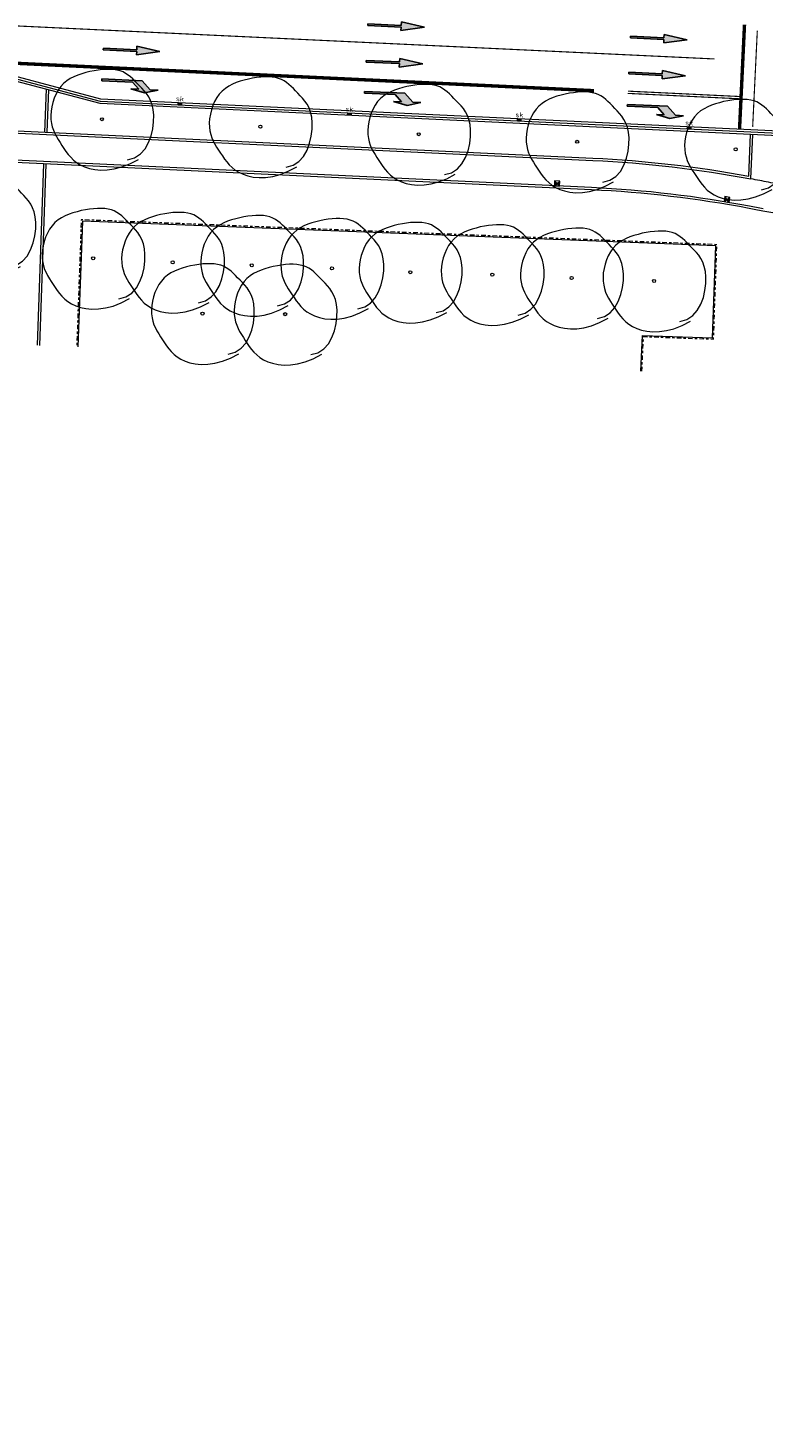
# Model space of a CAD drawing. Header units: metres. Extents: x 196678 to 197613, y 355400 to 356418.
# Tile 23 of 40: x 197097 to 197162, y 355592 to 355715. Entities that reach past the tile are written whole.
import ezdxf
from ezdxf.enums import TextEntityAlignment as Align

# ---------------------------------------------------------------- set-up
doc = ezdxf.new("R2010")
doc.units = ezdxf.units.M
for name, pattern in [('VH-OPSLUITBAND-SO', [10, 4, -2, 2, -2]), ('VW-1-3_STREEP', [4, 1, -3]), ('VW-5050_STREEP', [1, 0.5, -0.5])]:
    doc.linetypes.add(name, pattern=pattern)
for name, color, linetype, lineweight in [('B-WE-GR-BOOM-S', 252, 'Continuous', 18), ('N-WE-GR-BOOM-S', 7, 'Continuous', 18), ('N-WE-RI-GWA_KOLK_STRAATKOLK-450X300-S', 5, 'Continuous', 18), ('N-WE-RI-HWA_KOLK_STRAATKOLK-450X350-S', 5, 'Continuous', 18), ('N-WE-VH-KANTOPSLUITING_ACHTERKANTBAND-G', 5, 'Continuous', 18), ('N-WE-VH-KANTOPSLUITING_OPSLUITBAND_200X250-G', 5, 'Continuous', 18), ('N-WE-VW-MARKERING_DWARS_OVERSTEEK_KANALISATIESTREEP50_010-G', 1, 'VW-5050_STREEP', 18), ('N-WE-VW-MARKERING_DWARS_STOPSTREEP_030-G', 1, 'Continuous', 18), ('N-WE-VW-MARKERING_LANGS_STREEP_13_010-G', 1, 'VW-1-3_STREEP', 18), ('N-WE-VW-MARKERING_LANGS_STREEP_13_030-G', 1, 'VW-1-3_STREEP', 18), ('N-WE-VW-MARKERING_LANGS_STREEP_DOORGETROKKEN_010-G', 1, 'Continuous', 18), ('N-WE-VW-MARKERING_PIJL-S', 1, 'Continuous', 25), ('N01-WE-VH-GOOT_TEGEL-G', 5, 'Continuous', 18), ('N01-WE-VH-KANTOPSLUITING_ACHTERKANTBAND-G', 5, 'Continuous', 18), ('N01-WE-VH-KANTOPSLUITING_GELEIDEBAND_50 200-G', 5, 'Continuous', 18), ('N01-WE-VH-KANTOPSLUITING_OPSLUITBAND_100X200-G', 5, 'VH-OPSLUITBAND-SO', 18), ('N01-WE-VH-KANTOPSLUITING_OPSLUITBAND_200X250-G', 5, 'Continuous', 18), ('N01-WE-VH-KANTOPSLUITING_TROTTOIRBAND_180X200-G', 5, 'Continuous', 18), ('N01-WE-VH-MATERIAALGRENS-G', 5, 'Continuous', 13), ('N01-WE-VW-MARKERING_PIJL-S', 7, 'Continuous', 25)]:
    doc.layers.add(name, color=color, linetype=linetype, lineweight=lineweight)
doc.styles.add('NLCS-ISO-M250-T18', font='NLCS-ISO.ttf', dxfattribs={"height": 0.45})

# ---------------------------------------------------------------- blocks, each defined once
blk = doc.blocks.new('SGR-BOOM_09')
blk.add_lwpolyline([(-2.71, 3.84), (-3.39, 3.62), (-3.94, 3.22), (-4.37, 2.7), (-4.68, 2.07), (-4.9, 1.39), (-5.03, 0.69), (-5.08, 0), (-5.06, -0.63), (-4.98, -1.18), (-4.85, -1.66), (-4.68, -2.06), (-4.48, -2.41), (-4.25, -2.72), (-4.01, -2.98), (-3.76, -3.22), (-3.52, -3.45), (-3.28, -3.67), (-3.06, -3.89), (-2.83, -4.09), (-2.6, -4.28), (-2.36, -4.45), (-2.11, -4.6), (-1.85, -4.73), (-1.56, -4.82), (-1.25, -4.88), (-0.91, -4.92), (-0.55, -4.92), (-0.18, -4.9), (0.2, -4.86), (0.6, -4.79), (0.99, -4.71), (1.4, -4.61), (1.79, -4.49), (2.19, -4.36), (2.57, -4.21), (2.94, -4.03), (3.29, -3.83), (3.61, -3.59), (3.91, -3.32), (4.18, -3), (4.41, -2.65), (4.6, -2.26), (4.76, -1.85), (4.88, -1.42), (4.96, -0.99), (5.01, -0.55), (5.02, -0.13), (4.99, 0.27), (4.92, 0.64), (4.83, 0.98), (4.7, 1.31), (4.55, 1.62), (4.38, 1.91), (4.19, 2.2), (3.99, 2.48), (3.79, 2.76), (3.58, 3.04), (3.37, 3.33), (3.13, 3.61), (2.88, 3.87), (2.59, 4.13), (2.27, 4.36), (1.9, 4.56), (1.48, 4.74), (1, 4.87), (0.47, 4.96), (-0.12, 4.99), (-0.75, 4.94), (-1.44, 4.81), (-2.17, 4.58), (-2.94, 4.23), (-3.76, 3.76)])
blk.add_circle((0, 0), 0.15)
blk = doc.blocks.new('N-SVW-MARKERING_PIJL_RD_5.0')
blk.add_hatch(color=256).paths.add_polyline_path([(2.95, 0.375), (2.95, 0.075), (0, 0.075), (0, -0.075), (2.95, -0.075), (2.95, -0.375), (5, 0)])
for p, q in [((0, 0.075), (2.95, 0.075)), ((0, -0.075), (0, 0.075)), ((2.95, 0.375), (2.95, 0.075)), ((5, 0), (2.95, 0.375)), ((5, 0), (2.95, -0.375)), ((0, -0.075), (2.95, -0.075)), ((2.95, -0.075), (2.95, -0.375))]:
    blk.add_line(p, q)
blk = doc.blocks.new('N-SVW-MARKERING_PIJL_RA_5.0')
blk.add_hatch(color=256).paths.add_polyline_path([(3.3, -0.38), (2.6, -0.38), (3.8, -0.68), (5, -0.38), (4.3, -0.38), (3.55, 0.38), (0, 0.38), (0, 0.22), (2.7, 0.22)])
for p, q in [((0, 0.38), (3.55, 0.38)), ((0, 0.38), (0, 0.22)), ((0, 0.22), (2.7, 0.22)), ((2.7, 0.22), (3.3, -0.38)), ((3.55, 0.38), (4.3, -0.38)), ((2.6, -0.38), (3.3, -0.38)), ((3.8, -0.68), (2.6, -0.38)), ((5, -0.38), (3.8, -0.68)), ((4.3, -0.38), (5, -0.38))]:
    blk.add_line(p, q)
blk = doc.blocks.new('*U162')
blk.add_solid([(0.225, 0), (-0.225, 0), (0.225, -0.2), (-0.225, -0.2)])
at = {"style": 'NLCS-ISO-M250-T18'}
blk.add_attdef('SK', text='', height=0.45, dxfattribs=at).set_placement((0, 0), align=Align.BOTTOM_CENTER)
blk = doc.blocks.new('SRI-KOLK_STRAAT_01-SO')
h = blk.add_hatch(color=256)
h.dxf.hatch_style = 1
h.paths.add_polyline_path([(0, 1.125), (-1.125, 2.25), (-1.125, 0)])
h.paths.add_polyline_path([(1.125, 2.25), (0, 1.125), (1.125, 0)])
for p, q in [((-1.125, 0), (1.125, 2.25)), ((1.125, 0), (-1.125, 2.25))]:
    blk.add_line(p, q)
blk.add_lwpolyline([(-1.125, 0), (1.125, 0), (1.125, 2.25), (-1.125, 2.25)], close=True)

msp = doc.modelspace()

# ---------------------------------------------------------------- linework, layer by layer
at = {"layer": 'N-WE-VH-KANTOPSLUITING_ACHTERKANTBAND-G', "flags": 128}
msp.add_lwpolyline([(197085.04, 355711.55), (197085.51, 355709.92, -0.083059), (197085.83, 355707.23), (197085.79, 355706.43), (197146.54, 355703.56, -0.033753), (197160.29, 355701.97), (197160.46, 355705.65)], format="xyb", dxfattribs=at)
at = {"layer": 'N-WE-VH-KANTOPSLUITING_OPSLUITBAND_200X250-G', "ltscale": 0.1, "flags": 128}
msp.add_lwpolyline([(197080.77, 355710.96), (197080.83, 355710.73, -0.096512), (197081.11, 355707.68, -0.006146), (197080.98, 355706.46), (197146.53, 355703.36, -0.034313), (197160.48, 355701.73), (197160.66, 355705.64)], format="xyb", dxfattribs=at)
at = {"layer": 'N-WE-VW-MARKERING_DWARS_OVERSTEEK_KANALISATIESTREEP50_010-G', "const_width": 0.1, "flags": 128}
msp.add_lwpolyline([(197160.64, 355706.32), (197161.05, 355714.81)], dxfattribs=at)
at = {"layer": 'N-WE-VW-MARKERING_DWARS_STOPSTREEP_030-G', "const_width": 0.3, "flags": 128}
msp.add_lwpolyline([(197159.48, 355706.1), (197159.92, 355715.34)], dxfattribs=at)
at = {"layer": 'N-WE-VW-MARKERING_LANGS_STREEP_13_010-G', "const_width": 0.1, "flags": 128}
msp.add_lwpolyline([(197084.36, 355715.76), (197157.27, 355712.31)], dxfattribs=at)
at = {"layer": 'N-WE-VW-MARKERING_LANGS_STREEP_13_030-G', "const_width": 0.3, "flags": 128}
msp.add_lwpolyline([(197146.63, 355709.51), (197093.69, 355712.02)], dxfattribs=at)
at = {"layer": 'N-WE-VW-MARKERING_LANGS_STREEP_DOORGETROKKEN_010-G', "const_width": 0.1, "flags": 128}
for points in [[(197149.62, 355709.27), (197159.61, 355708.79)], [(197159.62, 355708.99), (197149.63, 355709.47)]]:
    msp.add_lwpolyline(points, dxfattribs=at)
at = {"layer": 'N01-WE-VH-GOOT_TEGEL-G', "ltscale": 0.2, "flags": 128}
msp.add_lwpolyline([(197164.76, 355705.85), (197160.48, 355706.05), (197103.12, 355708.77), (197091.4, 355711.87, 0.076806), (197088.91, 355712.13), (197084.79, 355711.94, 0.33207), (197064.29, 355695.05), (197060.51, 355679.66, 0.022317), (197057.03, 355662.14), (197058.3, 355646.77, 0.020285), (197057.74, 355630.79), (197056.31, 355606.82), (197056.44, 355605.74, 0.019885), (197056.62, 355604.54, 0.094529), (197058.75, 355599.26, 0.120743), (197064, 355594.28, 0.084944), (197068.82, 355592.52, -0.049465), (197072.36, 355591.51)], format="xyb", dxfattribs=at)
at = {"layer": 'N01-WE-VH-KANTOPSLUITING_ACHTERKANTBAND-G', "ltscale": 0.2, "flags": 128}
for points in [[(197160.46, 355705.65), (197103.06, 355708.37), (197091.3, 355711.48, 0.076806), (197088.93, 355711.74), (197084.81, 355711.54, 0.016863), (197083.34, 355711.42, 0.016863)], [(197165.66, 355705.38, 0.015427), (197164.75, 355705.45), (197160.46, 355705.65)], [(197160.33, 355699.12, 0.035143), (197146.41, 355700.76), (197098.05, 355703.05)], [(197172.33, 355692.57, 0.271353), (197164.35, 355698.45, -0.023707), (197161.53, 355698.88, 0.003064), (197160.33, 355699.12, 0.003064)]]:
    msp.add_lwpolyline(points, format="xyb", dxfattribs=at)
for points in [[(197098.29, 355709.63), (197098.15, 355705.85)], [(197098.05, 355703.05), (197084.83, 355703.68)], [(197098.05, 355703.05), (197097.48, 355687.04)], [(197150.76, 355684.75), (197150.91, 355687.91), (197157.09, 355687.7), (197157.38, 355695.82), (197101.48, 355698.01), (197101.08, 355686.9)]]:
    msp.add_lwpolyline(points, dxfattribs=at)
at = {"layer": 'N01-WE-VH-KANTOPSLUITING_GELEIDEBAND_50 200-G', "ltscale": 0.2, "flags": 128}
msp.add_lwpolyline([(197098.06, 355703.25), (197084.84, 355703.88)], dxfattribs=at)
msp.add_lwpolyline([(197160.36, 355699.31, 0.035143), (197146.42, 355700.96), (197098.06, 355703.25)], format="xyb", dxfattribs=at)
at = {"layer": 'N01-WE-VH-KANTOPSLUITING_OPSLUITBAND_100X200-G', "ltscale": 0.1, "flags": 128}
msp.add_lwpolyline([(197150.86, 355684.75), (197151.01, 355687.81), (197157.19, 355687.59), (197157.48, 355695.92), (197101.38, 355698.12), (197100.98, 355686.9)], dxfattribs=at)
at = {"layer": 'N01-WE-VH-KANTOPSLUITING_OPSLUITBAND_200X250-G', "ltscale": 0.1, "flags": 128}
for points in [[(197098.49, 355709.58), (197098.35, 355705.84)], [(197098.25, 355703.04), (197097.68, 355687.03)]]:
    msp.add_lwpolyline(points, dxfattribs=at)
msp.add_lwpolyline([(197165.68, 355705.58, 0.015427), (197164.75, 355705.65), (197160.47, 355705.85)], format="xyb", dxfattribs=at)
at = {"layer": 'N01-WE-VH-KANTOPSLUITING_OPSLUITBAND_200X250-G', "ltscale": 0.1}
msp.add_arc((197141.69, 355601.07), 100, 78.5353, 79.2375, dxfattribs=at)
at = {"layer": 'N01-WE-VH-KANTOPSLUITING_TROTTOIRBAND_180X200-G', "ltscale": 0.2, "flags": 128}
msp.add_lwpolyline([(197160.47, 355705.85), (197103.09, 355708.57), (197091.35, 355711.68, 0.076806), (197088.92, 355711.93), (197084.8, 355711.74, 0.016863), (197083.32, 355711.62, 0.016863)], format="xyb", dxfattribs=at)
at = {"layer": 'N01-WE-VH-MATERIAALGRENS-G', "ltscale": 0.2, "flags": 128}
msp.add_lwpolyline([(197163.06, 355705.53), (197162.86, 355701.28, -0.007522), (197162.04, 355701.43, 0.003892), (197160.48, 355701.73, 0.003892)], format="xyb", dxfattribs=at)

# ---------------------------------------------------------------- block references
at = {"layer": 'B-WE-GR-BOOM-S', "xscale": 0.9000000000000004, "yscale": 0.9000000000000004, "zscale": 0.9000000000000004, "rotation": 177.2882798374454}
for p in [(197102.43, 355694.72), (197109.45, 355694.37), (197116.43, 355694.1), (197123.51, 355693.83), (197130.42, 355693.49), (197137.66, 355693.28), (197144.66, 355692.98), (197151.94, 355692.72), (197112.08, 355689.84), (197119.38, 355689.79)]:
    msp.add_blockref('SGR-BOOM_09', p, dxfattribs=at)
at = {"layer": 'N-WE-GR-BOOM-S', "xscale": 0.9000000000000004, "yscale": 0.9000000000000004, "zscale": 0.9000000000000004, "rotation": 177.2882798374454}
for p in [(197103.2, 355706.99), (197117.19, 355706.33), (197131.17, 355705.67), (197145.15, 355705), (197159.14, 355704.34), (197092.79, 355697.53)]:
    msp.add_blockref('SGR-BOOM_09', p, dxfattribs=at)
at = {"layer": 'N-WE-RI-GWA_KOLK_STRAATKOLK-450X300-S', "rotation": 357.2882798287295}
for p in [(197110.08, 355708.44), (197125.05, 355707.53), (197140.04, 355707.02), (197155.03, 355706.31)]:
    msp.add_blockref('*U162', p, dxfattribs=at).add_auto_attribs({'SK': 'sk'})
at = {"layer": 'N-WE-RI-HWA_KOLK_STRAATKOLK-450X350-S', "xscale": 0.2000000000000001, "yscale": 0.2000000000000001, "zscale": 0.2000000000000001}
for p, rotation in [((197143.36, 355701.1), 357.2882798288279), ((197158.34, 355699.68), 350.416054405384)]:
    msp.add_blockref('SRI-KOLK_STRAAT_01-SO', p, dxfattribs=dict(at, rotation=rotation))
at = {"layer": 'N-WE-VW-MARKERING_PIJL-S'}
for name, p, rotation in [('N-SVW-MARKERING_PIJL_RD_5.0', (197126.67, 355715.34), 357.2882798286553), ('N-SVW-MARKERING_PIJL_RD_5.0', (197149.86, 355714.24), 357.2882798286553), ('N-SVW-MARKERING_PIJL_RD_5.0', (197126.52, 355712.11), 357.2882798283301), ('N-SVW-MARKERING_PIJL_RD_5.0', (197149.71, 355711.07), 357.2882798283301), ('N-SVW-MARKERING_PIJL_RA_5.0', (197126.37, 355709.07), 357.2882798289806), ('N-SVW-MARKERING_PIJL_RA_5.0', (197149.56, 355707.92), 357.2882798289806)]:
    msp.add_blockref(name, p, dxfattribs=dict(at, rotation=rotation))
at = {"layer": 'N01-WE-VW-MARKERING_PIJL-S'}
for name, p, rotation in [('N-SVW-MARKERING_PIJL_RD_5.0', (197103.33, 355713.19), 357.2882798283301), ('N-SVW-MARKERING_PIJL_RA_5.0', (197103.19, 355710.17), 357.2882798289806)]:
    msp.add_blockref(name, p, dxfattribs=dict(at, rotation=rotation))

doc.saveas('drawing.dxf')
